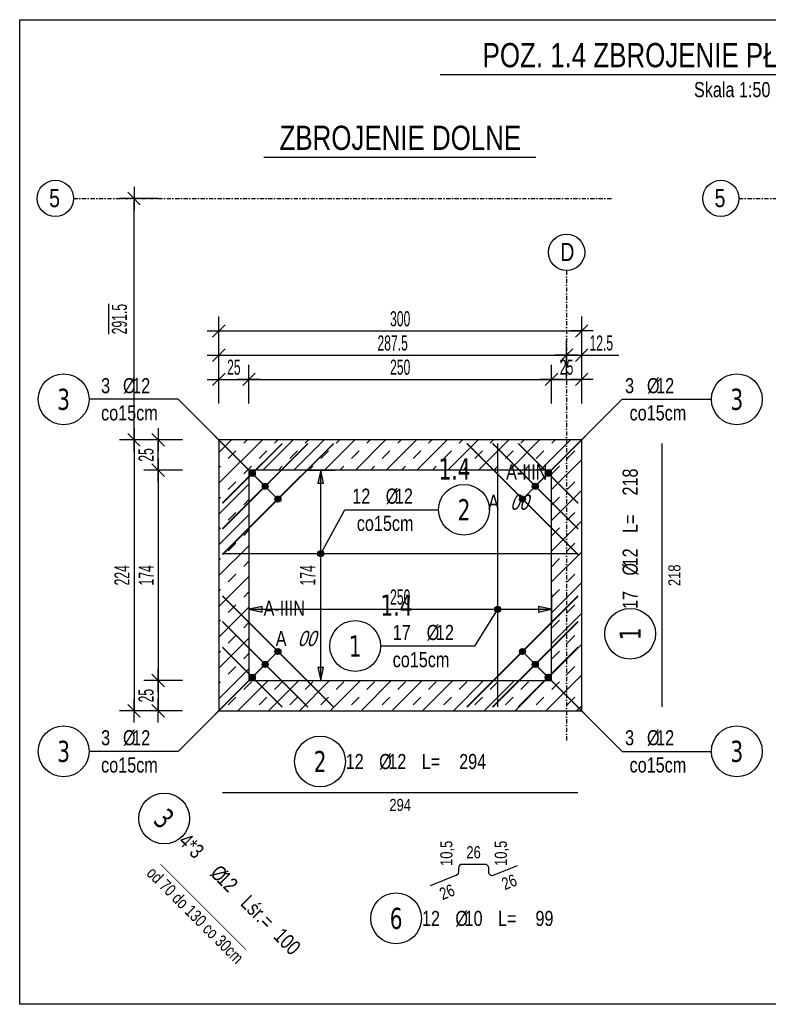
# Model space of a CAD drawing. Header units: millimetres. Extents: x -16329 to 169533, y -50079 to -15666.
# Tile 2 of 13: x -16329 to -15711, y -16480 to -15666. Entities that reach past the tile are written whole.
import ezdxf
from ezdxf.enums import TextEntityAlignment as Align

# ---------------------------------------------------------------- set-up
doc = ezdxf.new("R2010")
doc.units = ezdxf.units.MM
doc.header["$LTSCALE"] = 10
doc.linetypes.add('MO', pattern=[0.7, 0.35, -0.17, 0.01, -0.17])
doc.layers.add('BA_obw', color=230, linetype='Continuous', plot=False)
doc.layers.add('BZ_pom', color=6, linetype='Continuous', plot=False)
for name, color, linetype in [('BA_txs', 2, 'Continuous'), ('BA_wic', 1, 'Continuous'), ('BA_wym', 1, 'Continuous'), ('BD_osm', 1, 'MO'), ('BD_wig', 3, 'Continuous'), ('BZ_odn', 1, 'Continuous'), ('BZ_opi1', 7, 'Continuous'), ('BZ_opi2', 4, 'Continuous'), ('BZ_opi3', 30, 'Continuous'), ('BZ_opi4', 53, 'Continuous'), ('BZ_P_wid', 3, 'Continuous'), ('BZ_P_wyc', 134, 'Continuous'), ('BZ_sym', 7, 'Continuous'), ('BZ_szr', 1, 'Continuous'), ('BZ_txg', 3, 'Continuous'), ('BZ_txs', 2, 'Continuous'), ('BZ_wym', 1, 'Continuous')]:
    doc.layers.add(name, color=color, linetype=linetype)
doc.styles.add('BIKTBG', font='tahoma.ttf', dxfattribs={"width": 0.85})
doc.styles.add('BIKTC', font='bikromsw.shx', dxfattribs={"width": 0.85})
doc.styles.add('BIKTG', font='bikromsw.shx', dxfattribs={"width": 0.8})
doc.styles.add('BIKTS', font='bikromsw.shx', dxfattribs={"width": 0.8})
doc.styles.add('BIKWYM', font='bikromsw.shx', dxfattribs={"width": 0.6})
doc.dimstyles.new('BA_KR_50_cm', dxfattribs={"dimscale": 0.5, "dimtxt": 25, "dimasz": 1.666667, "dimexe": 24, "dimexo": 0, "dimgap": 0, "dimtad": 0, "dimdec": 1, "dimrnd": 0.5, "dimzin": 9, "dimdsep": 46, "dimtxsty": 'BIKWYM', "dimblk": 'WYM-KR', "dimcen": 0, "dimdle": 20, "dimclrd": 256, "dimclre": 256, "dimclrt": 7, "dimadec": 0, "dimazin": 0, "dimtfac": 0.033333, "dimtdec": 1, "dimtmove": 0, "dimatfit": 3, "dimldrblk": 'WYM-KR', "dimfxl": 1, "dimtvp": 0.8, "dimtolj": 1, "dimarcsym": 0})
doc.dimstyles.new('BZ_KP_50_cm', dxfattribs={"dimscale": 0.5, "dimtxt": 25, "dimasz": 1.666667, "dimexe": 24, "dimexo": 0, "dimgap": 0, "dimtad": 0, "dimdec": 1, "dimrnd": 0.5, "dimzin": 9, "dimdsep": 46, "dimtxsty": 'BIKWYM', "dimblk": 'WYM-KR', "dimblk1": 'WYM-KP', "dimblk2": 'WYM-KP', "dimsah": 1, "dimcen": 0, "dimdle": 20, "dimclrd": 256, "dimclre": 256, "dimclrt": 7, "dimadec": 0, "dimazin": 0, "dimtfac": 0.033333, "dimtdec": 1, "dimtmove": 0, "dimatfit": 3, "dimldrblk": 'WYM-KP', "dimfxl": 1, "dimtvp": 0.8, "dimtolj": 1, "dimarcsym": 0})
doc.dimstyles.new('BZ_ST_50_cm', dxfattribs={"dimscale": 0.5, "dimtxt": 25, "dimasz": 1.666667, "dimexe": 24, "dimexo": 0, "dimgap": 0, "dimtad": 0, "dimdec": 1, "dimrnd": 0.5, "dimdsep": 46, "dimtxsty": 'BIKWYM', "dimblk": 'WYM-ST', "dimcen": 0, "dimdle": 20, "dimclrd": 256, "dimclre": 256, "dimclrt": 7, "dimadec": 0, "dimazin": 0, "dimtfac": 0.033333, "dimtdec": 1, "dimtix": 1, "dimtmove": 2, "dimatfit": 3, "dimldrblk": 'WYM-ST', "dimfxl": 25, "dimfxlon": 1, "dimtvp": 0.8, "dimtolj": 1, "dimtzin": 0, "dimarcsym": 0})

# ---------------------------------------------------------------- blocks, each defined once
blk = doc.blocks.new('eoprz')
blk = doc.blocks.new('WYM-ST')
blk.add_hatch(color=256).paths.add_polyline_path([(-13, 2.88), (0, 0), (-13, -2.88)])
blk.add_lwpolyline([(0, 0), (-13, 2.88), (-13, -2.88), (0, 0)])
blk = doc.blocks.new('*D32')
at = {"layer": 'BZ_wym', "lineweight": -2}
for p, q in [((-16093.01, -16038.31), (-16068.51, -16038.31)), ((-16080.51, -16211.47), (-16080.51, -16039.14)), ((-16093.01, -16212.31), (-16068.51, -16212.31))]:
    blk.add_line(p, q, dxfattribs=at)
at = {"layer": 'Defpoints', "color": 0, "lineweight": -2}
for p in [(-16100.51, -16038.31), (-16080.51, -16038.31), (-16100.51, -16212.31)]:
    blk.add_point(p, dxfattribs=at)
at = {"layer": 'BZ_wym', "lineweight": -2, "xscale": 0.8333333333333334, "yscale": 0.8333333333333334, "zscale": 0.8333333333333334}
for p, rotation in [((-16080.51, -16038.31), 90), ((-16080.51, -16212.31), 270)]:
    blk.add_blockref('WYM-ST', p, dxfattribs=dict(at, rotation=rotation))
at = {"layer": 'BZ_wym', "color": 7, "lineweight": -2, "insert": (-16091.31, -16125.31), "char_height": 12.5, "attachment_point": 5, "rotation": 90, "style": 'BIKWYM'}
blk.add_mtext('\\A1;174', dxfattribs=at)
blk = doc.blocks.new('*D33')
at = {"layer": 'BZ_wym', "lineweight": -2}
for p, q in [((-16139.79, -16140.87), (-16139.79, -16165.37)), ((-15889.79, -16140.87), (-15889.79, -16165.37)), ((-16138.95, -16153.37), (-15890.62, -16153.37))]:
    blk.add_line(p, q, dxfattribs=at)
at = {"layer": 'Defpoints', "color": 0, "lineweight": -2}
for p in [(-16139.79, -16133.37), (-15889.79, -16133.37), (-15889.79, -16153.37)]:
    blk.add_point(p, dxfattribs=at)
at = {"layer": 'BZ_wym', "lineweight": -2, "xscale": 0.8333333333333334, "yscale": 0.8333333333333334, "zscale": 0.8333333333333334, "rotation": 180}
blk.add_blockref('WYM-ST', (-16139.79, -16153.37), dxfattribs=at)
at = {"layer": 'BZ_wym', "lineweight": -2, "xscale": 0.8333333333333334, "yscale": 0.8333333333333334, "zscale": 0.8333333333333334}
blk.add_blockref('WYM-ST', (-15889.79, -16153.37), dxfattribs=at)
at = {"layer": 'BZ_wym', "color": 7, "lineweight": -2, "insert": (-16014.79, -16143.37), "char_height": 12.5, "attachment_point": 5, "style": 'BIKWYM'}
blk.add_mtext('\\A1;250', dxfattribs=at)
blk = doc.blocks.new('WYM-KP')
blk.add_hatch(color=256).paths.add_polyline_path([(3, 0, 1), (-3, 0, 1)])
blk.add_circle((0, 0), 3)
blk = doc.blocks.new('WYM-KR')
at = {"linetype": 'ByBlock'}
blk.add_line((11.52, 0), (-11.52, 0), dxfattribs=at)
at = {"color": 7, "linetype": 'ByBlock'}
blk.add_line((6.24, 6.24), (-6.24, -6.24), dxfattribs=at)
blk = doc.blocks.new('bik_BlkOpPret', base_point=(1524.45, 7050.26))
at = {"layer": 'BZ_opi1', "style": 'BIKTS', "width": 0.6}
for tag, p in [('SZTUK', (1533.83, 7057.76)), ('PRZEDR_FI', (1554.72, 7057.76)), ('PRZEKROJ', (1563.29, 7057.76)), ('PRZEDR_L', (1533.83, 7024.01)), ('DLUGOSC', (1568.65, 7024.01)), ('UWAGA', (1533.83, 6997.76))]:
    blk.add_attdef(tag, p, '', height=18.75, dxfattribs=at)
at = {"layer": 'BZ_opi2', "style": 'BIKTBG', "width": 0.6}
blk.add_attdef('NUMER', text='', height=26.25, dxfattribs=at).set_placement((1620.77, 7050.26), align=Align.MIDDLE_CENTER)
at = {"layer": 'BZ_pom', "width": 0.6}
for tag, p, height, style in [('POZYCJA', (1589.27, 7087.76), 26.25, 'BIKTBG'), ('GATUNEK', (1630.22, 7087.76), 18.75, 'BIKTS'), ('METODA_L', (1639.09, 7050.26), 18.75, 'BIKTS'), ('EURO_KOD', (1663.74, 7050.26), 18.75, 'BIKTS')]:
    blk.add_attdef(tag, p, '', height=height, dxfattribs=dict(at, style=style))
at = {"layer": 'BZ_wym', "width": 0.6}
for tag, p, height, style, flags in [('PRZEDR_NR', (1533.83, 6969.63), 26.25, 'BIKTBG', 1), ('PRZEDR_SZT', (1533.83, 6941.51), 18.75, 'BIKTS', 1), ('TYP_PRETA', (1533.83, 6913.38), 18.75, 'BIKTS', 3), ('EURO_KOD_SEGMENTY', (1567.58, 6885.26), 18.75, 'BIKTS', 3), ('HAK_1', (1533.83, 6857.13), 18.75, 'BIKTS', 3), ('HAK_2', (1533.83, 6829.01), 18.75, 'BIKTS', 3), ('ID', (1533.83, 6800.88), 18.75, 'BIKTS', 3), ('ID_C', (1533.83, 6772.76), 18.75, 'BIKTS', 3), ('b_atr_0', (1533.83, 6744.63), 18.75, 'BIKTS', 3)]:
    blk.add_attdef(tag, p, '', height=height, dxfattribs=dict(at, style=style, flags=flags))
blk = doc.blocks.new('bik_BlkOpPretW', base_point=(-8229.32, 29338.93))
at = {"layer": 'BZ_opi2', "style": 'BIKTBG', "width": 0.8}
blk.add_attdef('NUMER', text='', height=35, dxfattribs=at).set_placement((-8167.32, 29338.93), align=Align.MIDDLE_CENTER)
at = {"layer": 'BZ_opi4', "style": 'BIKTS', "width": 0.8}
for tag, p in [('SZTUK', (-8124.28, 29326.43)), ('PRZEDR_FI', (-8050, 29326.43)), ('PRZEKROJ', (-8034.76, 29326.43)), ('PRZEDR_L', (-7979.52, 29326.43)), ('DLUGOSC', (-7917.62, 29326.43))]:
    blk.add_attdef(tag, p, '', height=25, dxfattribs=at)
at = {"layer": 'BZ_pom', "width": 0.8}
for tag, p, height, style, flags in [('POZYCJA', (-8124.28, 29288.93), 35, 'BIKTBG', 3), ('GATUNEK', (-8124.28, 29251.43), 25, 'BIKTS', 1), ('METODA_L', (-8124.28, 29176.43), 25, 'BIKTS', 3)]:
    blk.add_attdef(tag, p, '', height=height, dxfattribs=dict(at, style=style, flags=flags))
at = {"layer": 'BZ_wym', "width": 0.8}
for tag, p, height, style, flags in [('UWAGA', (-8124.28, 29213.93), 25, 'BIKTS', 1), ('TYP_PRETA', (-8124.28, 29138.93), 25, 'BIKTS', 3), ('PRZEDR_NR', (-8124.28, 29101.43), 35, 'BIKTBG', 1), ('PRZEDR_SZT', (-8124.28, 29063.93), 25, 'BIKTS', 1), ('EURO_KOD', (-8124.28, 29026.43), 25, 'BIKTS', 3), ('EURO_KOD_SEGMENTY', (-8070, 29026.43), 25, 'BIKTS', 3), ('HAK_1', (-8124.28, 28988.93), 25, 'BIKTS', 3), ('HAK_2', (-8124.28, 28951.43), 25, 'BIKTS', 3), ('ID', (-8124.28, 28913.93), 25, 'BIKTS', 3), ('ID_C', (-8124.28, 28876.43), 25, 'BIKTS', 3), ('b_atr_0', (-8124.28, 28838.93), 25, 'BIKTS', 3)]:
    blk.add_attdef(tag, p, '', height=height, dxfattribs=dict(at, style=style, flags=flags))
blk = doc.blocks.new('*D38')
at = {"layer": 'BA_wym', "lineweight": -2}
for p, q in [((-16164.79, -15983.31), (-16164.79, -15951.31)), ((-16139.79, -15983.31), (-16139.79, -15951.31)), ((-16163.95, -15963.31), (-16140.62, -15963.31))]:
    blk.add_line(p, q, dxfattribs=at)
at = {"layer": 'Defpoints', "color": 0, "lineweight": -2}
for p in [(-16139.79, -15963.31), (-16164.79, -16013.31), (-16139.79, -16038.31)]:
    blk.add_point(p, dxfattribs=at)
at = {"layer": 'BA_wym', "lineweight": -2, "xscale": 0.8333333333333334, "yscale": 0.8333333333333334, "zscale": 0.8333333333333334, "rotation": 180}
blk.add_blockref('WYM-KR', (-16164.79, -15963.31), dxfattribs=at)
at = {"layer": 'BA_wym', "lineweight": -2, "xscale": 0.8333333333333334, "yscale": 0.8333333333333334, "zscale": 0.8333333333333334}
blk.add_blockref('WYM-KR', (-16139.79, -15963.31), dxfattribs=at)
at = {"layer": 'BA_wym', "color": 7, "lineweight": -2, "insert": (-16152.29, -15953.31), "char_height": 12.5, "attachment_point": 5, "style": 'BIKWYM'}
blk.add_mtext('\\A1;25', dxfattribs=at)
blk = doc.blocks.new('*D39')
at = {"layer": 'BA_wym', "lineweight": -2}
for p, q in [((-16139.79, -15983.31), (-16139.79, -15951.31)), ((-15889.79, -15983.31), (-15889.79, -15951.31)), ((-16138.95, -15963.31), (-15890.62, -15963.31))]:
    blk.add_line(p, q, dxfattribs=at)
at = {"layer": 'Defpoints', "color": 0, "lineweight": -2}
for p in [(-15889.79, -15963.31), (-16139.79, -16038.31), (-15889.79, -16041.62)]:
    blk.add_point(p, dxfattribs=at)
at = {"layer": 'BA_wym', "lineweight": -2, "xscale": 0.8333333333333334, "yscale": 0.8333333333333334, "zscale": 0.8333333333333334, "rotation": 180}
blk.add_blockref('WYM-KR', (-16139.79, -15963.31), dxfattribs=at)
at = {"layer": 'BA_wym', "lineweight": -2, "xscale": 0.8333333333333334, "yscale": 0.8333333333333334, "zscale": 0.8333333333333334}
blk.add_blockref('WYM-KR', (-15889.79, -15963.31), dxfattribs=at)
at = {"layer": 'BA_wym', "color": 7, "lineweight": -2, "insert": (-16014.79, -15953.31), "char_height": 12.5, "attachment_point": 5, "style": 'BIKWYM'}
blk.add_mtext('\\A1;250', dxfattribs=at)
blk = doc.blocks.new('*D40')
at = {"layer": 'BA_wym', "lineweight": -2}
for p, q in [((-15889.79, -15983.31), (-15889.79, -15951.31)), ((-15864.79, -15983.31), (-15864.79, -15951.31)), ((-15888.95, -15963.31), (-15865.62, -15963.31))]:
    blk.add_line(p, q, dxfattribs=at)
at = {"layer": 'Defpoints', "color": 0, "lineweight": -2}
for p in [(-15864.79, -15963.31), (-15864.79, -16013.31), (-15889.79, -16041.62)]:
    blk.add_point(p, dxfattribs=at)
at = {"layer": 'BA_wym', "lineweight": -2, "xscale": 0.8333333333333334, "yscale": 0.8333333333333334, "zscale": 0.8333333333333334, "rotation": 180}
blk.add_blockref('WYM-KR', (-15889.79, -15963.31), dxfattribs=at)
at = {"layer": 'BA_wym', "lineweight": -2, "xscale": 0.8333333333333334, "yscale": 0.8333333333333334, "zscale": 0.8333333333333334}
blk.add_blockref('WYM-KR', (-15864.79, -15963.31), dxfattribs=at)
at = {"layer": 'BA_wym', "color": 7, "lineweight": -2, "insert": (-15877.29, -15953.31), "char_height": 12.5, "attachment_point": 5, "style": 'BIKWYM'}
blk.add_mtext('\\A1;25', dxfattribs=at)
blk = doc.blocks.new('*D41')
at = {"layer": 'BA_wym', "lineweight": -2}
for p, q in [((-16164.79, -15963.31), (-16164.79, -15931.31)), ((-15877.29, -15963.31), (-15877.29, -15931.31)), ((-16163.95, -15943.31), (-15878.12, -15943.31))]:
    blk.add_line(p, q, dxfattribs=at)
at = {"layer": 'Defpoints', "color": 0, "lineweight": -2}
for p in [(-15877.29, -15943.31), (-15877.29, -16013.31), (-16164.79, -16031.28)]:
    blk.add_point(p, dxfattribs=at)
at = {"layer": 'BA_wym', "lineweight": -2, "xscale": 0.8333333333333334, "yscale": 0.8333333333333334, "zscale": 0.8333333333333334, "rotation": 180}
blk.add_blockref('WYM-KR', (-16164.79, -15943.31), dxfattribs=at)
at = {"layer": 'BA_wym', "lineweight": -2, "xscale": 0.8333333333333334, "yscale": 0.8333333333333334, "zscale": 0.8333333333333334}
blk.add_blockref('WYM-KR', (-15877.29, -15943.31), dxfattribs=at)
at = {"layer": 'BA_wym', "color": 7, "lineweight": -2, "insert": (-16021.04, -15933.31), "char_height": 12.5, "attachment_point": 5, "style": 'BIKWYM'}
blk.add_mtext('\\A1;287.5', dxfattribs=at)
blk = doc.blocks.new('*D42')
at = {"layer": 'BA_wym', "lineweight": -2}
for p, q in [((-15877.29, -15963.31), (-15877.29, -15931.31)), ((-15864.79, -15963.31), (-15864.79, -15931.31)), ((-15878.12, -15943.31), (-15878.95, -15943.31)), ((-15877.29, -15943.31), (-15864.79, -15943.31)), ((-15863.95, -15943.31), (-15834.07, -15943.31))]:
    blk.add_line(p, q, dxfattribs=at)
at = {"layer": 'Defpoints', "color": 0, "lineweight": -2}
for p in [(-15864.79, -15943.31), (-15877.29, -16013.31), (-15864.79, -16031.28)]:
    blk.add_point(p, dxfattribs=at)
at = {"layer": 'BA_wym', "lineweight": -2, "xscale": 0.8333333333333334, "yscale": 0.8333333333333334, "zscale": 0.8333333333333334}
blk.add_blockref('WYM-KR', (-15877.29, -15943.31), dxfattribs=at)
at = {"layer": 'BA_wym', "lineweight": -2, "xscale": 0.8333333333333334, "yscale": 0.8333333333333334, "zscale": 0.8333333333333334, "rotation": 180}
blk.add_blockref('WYM-KR', (-15864.79, -15943.31), dxfattribs=at)
at = {"layer": 'BA_wym', "color": 7, "lineweight": -2, "insert": (-15848.6, -15933.31), "char_height": 12.5, "attachment_point": 5, "style": 'BIKWYM'}
blk.add_mtext('\\A1;12.5', dxfattribs=at)
blk = doc.blocks.new('*D43')
at = {"layer": 'BA_wym', "lineweight": -2}
for p, q in [((-16164.79, -15943.31), (-16164.79, -15911.31)), ((-15864.79, -15943.31), (-15864.79, -15911.31)), ((-16163.95, -15923.31), (-15865.62, -15923.31))]:
    blk.add_line(p, q, dxfattribs=at)
at = {"layer": 'Defpoints', "color": 0, "lineweight": -2}
for p in [(-15864.79, -15923.31), (-16164.79, -16013.31), (-15864.79, -16013.31)]:
    blk.add_point(p, dxfattribs=at)
at = {"layer": 'BA_wym', "lineweight": -2, "xscale": 0.8333333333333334, "yscale": 0.8333333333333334, "zscale": 0.8333333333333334, "rotation": 180}
blk.add_blockref('WYM-KR', (-16164.79, -15923.31), dxfattribs=at)
at = {"layer": 'BA_wym', "lineweight": -2, "xscale": 0.8333333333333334, "yscale": 0.8333333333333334, "zscale": 0.8333333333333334}
blk.add_blockref('WYM-KR', (-15864.79, -15923.31), dxfattribs=at)
at = {"layer": 'BA_wym', "color": 7, "lineweight": -2, "insert": (-16014.79, -15913.31), "char_height": 12.5, "attachment_point": 5, "style": 'BIKWYM'}
blk.add_mtext('\\A1;300', dxfattribs=at)
blk = doc.blocks.new('*D44')
at = {"layer": 'BA_wym', "lineweight": -2}
for p, q in [((-16194.79, -16013.31), (-16226.79, -16013.31)), ((-16214.79, -16037.47), (-16214.79, -16014.14)), ((-16194.79, -16038.31), (-16226.79, -16038.31))]:
    blk.add_line(p, q, dxfattribs=at)
at = {"layer": 'Defpoints', "color": 0, "lineweight": -2}
for p in [(-16214.79, -16013.31), (-16194.79, -16013.31), (-16194.79, -16038.31)]:
    blk.add_point(p, dxfattribs=at)
at = {"layer": 'BA_wym', "lineweight": -2, "xscale": 0.8333333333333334, "yscale": 0.8333333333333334, "zscale": 0.8333333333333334}
for p, rotation in [((-16214.79, -16013.31), 90), ((-16214.79, -16038.31), 270)]:
    blk.add_blockref('WYM-KR', p, dxfattribs=dict(at, rotation=rotation))
at = {"layer": 'BA_wym', "color": 7, "lineweight": -2, "insert": (-16224.79, -16025.81), "char_height": 12.5, "attachment_point": 5, "rotation": 90, "style": 'BIKWYM'}
blk.add_mtext('\\A1;25', dxfattribs=at)
blk = doc.blocks.new('*D45')
at = {"layer": 'BA_wym', "lineweight": -2}
for p, q in [((-16194.79, -16038.31), (-16226.79, -16038.31)), ((-16214.79, -16039.14), (-16214.79, -16211.47)), ((-16194.79, -16212.31), (-16226.79, -16212.31))]:
    blk.add_line(p, q, dxfattribs=at)
at = {"layer": 'Defpoints', "color": 0, "lineweight": -2}
for p in [(-16194.79, -16038.31), (-16214.79, -16212.31), (-16194.79, -16212.31)]:
    blk.add_point(p, dxfattribs=at)
at = {"layer": 'BA_wym', "lineweight": -2, "xscale": 0.8333333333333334, "yscale": 0.8333333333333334, "zscale": 0.8333333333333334}
for p, rotation in [((-16214.79, -16038.31), 90), ((-16214.79, -16212.31), 270)]:
    blk.add_blockref('WYM-KR', p, dxfattribs=dict(at, rotation=rotation))
at = {"layer": 'BA_wym', "color": 7, "lineweight": -2, "insert": (-16224.79, -16125.31), "char_height": 12.5, "attachment_point": 5, "rotation": 90, "style": 'BIKWYM'}
blk.add_mtext('\\A1;174', dxfattribs=at)
blk = doc.blocks.new('*D46')
at = {"layer": 'BA_wym', "lineweight": -2}
for p, q in [((-16194.79, -16212.31), (-16226.79, -16212.31)), ((-16214.79, -16213.14), (-16214.79, -16236.47)), ((-16194.79, -16237.31), (-16226.79, -16237.31))]:
    blk.add_line(p, q, dxfattribs=at)
at = {"layer": 'Defpoints', "color": 0, "lineweight": -2}
for p in [(-16194.79, -16212.31), (-16214.79, -16237.31), (-16194.79, -16237.31)]:
    blk.add_point(p, dxfattribs=at)
at = {"layer": 'BA_wym', "lineweight": -2, "xscale": 0.8333333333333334, "yscale": 0.8333333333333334, "zscale": 0.8333333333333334}
for p, rotation in [((-16214.79, -16212.31), 90), ((-16214.79, -16237.31), 270)]:
    blk.add_blockref('WYM-KR', p, dxfattribs=dict(at, rotation=rotation))
at = {"layer": 'BA_wym', "color": 7, "lineweight": -2, "insert": (-16224.79, -16224.81), "char_height": 12.5, "attachment_point": 5, "rotation": 90, "style": 'BIKWYM'}
blk.add_mtext('\\A1;25', dxfattribs=at)
blk = doc.blocks.new('*D47')
at = {"layer": 'BA_wym', "lineweight": -2}
for p, q in [((-16214.79, -16013.31), (-16246.79, -16013.31)), ((-16234.79, -16014.14), (-16234.79, -16236.47)), ((-16214.79, -16237.31), (-16246.79, -16237.31))]:
    blk.add_line(p, q, dxfattribs=at)
at = {"layer": 'Defpoints', "color": 0, "lineweight": -2}
for p in [(-16214.79, -16013.31), (-16234.79, -16237.31), (-16214.79, -16237.31)]:
    blk.add_point(p, dxfattribs=at)
at = {"layer": 'BA_wym', "lineweight": -2, "xscale": 0.8333333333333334, "yscale": 0.8333333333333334, "zscale": 0.8333333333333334}
for p, rotation in [((-16234.79, -16013.31), 90), ((-16234.79, -16237.31), 270)]:
    blk.add_blockref('WYM-KR', p, dxfattribs=dict(at, rotation=rotation))
at = {"layer": 'BA_wym', "color": 7, "lineweight": -2, "insert": (-16244.79, -16125.31), "char_height": 12.5, "attachment_point": 5, "rotation": 90, "style": 'BIKWYM'}
blk.add_mtext('\\A1;224', dxfattribs=at)
blk = doc.blocks.new('*D48')
at = {"layer": 'BA_wym', "lineweight": -2}
for p, q in [((-16214.79, -15813.74), (-16246.79, -15813.74)), ((-16234.79, -16012.47), (-16234.79, -15814.57)), ((-16214.79, -16013.31), (-16246.79, -16013.31))]:
    blk.add_line(p, q, dxfattribs=at)
at = {"layer": 'Defpoints', "color": 0, "lineweight": -2}
for p in [(-16234.79, -15813.74), (-16214.79, -15813.74), (-16214.79, -16013.31)]:
    blk.add_point(p, dxfattribs=at)
at = {"layer": 'BA_wym', "lineweight": -2, "xscale": 0.8333333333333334, "yscale": 0.8333333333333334, "zscale": 0.8333333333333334}
for p, rotation in [((-16234.79, -15813.74), 90), ((-16234.79, -16013.31), 270)]:
    blk.add_blockref('WYM-KR', p, dxfattribs=dict(at, rotation=rotation))
at = {"layer": 'BA_wym', "color": 7, "lineweight": -2, "insert": (-16246.79, -15913.52), "char_height": 12.5, "attachment_point": 5, "rotation": 90, "style": 'BIKWYM'}
blk.add_mtext('\\A1;\\O291.5', dxfattribs=at)
blk = doc.blocks.new('bik_BlkOpPretU', base_point=(18572.85, 5991.36))
at = {"layer": 'BZ_opi2', "style": 'BIKTBG', "width": 0.8}
blk.add_attdef('NUMER', text='', height=26.25, dxfattribs=at).set_placement((18420.64, 5991.36), align=Align.MIDDLE_CENTER)
at = {"layer": 'BZ_opi4', "style": 'BIKTS', "width": 0.8}
for tag, p in [('SZTUK', (18467.14, 5998.86)), ('PRZEDR_FI', (18535, 5998.86)), ('PRZEKROJ', (18546.43, 5998.86)), ('UWAGA', (18467.14, 5965.11))]:
    blk.add_attdef(tag, p, '', height=18.75, dxfattribs=at)
at = {"layer": 'BZ_pom', "width": 0.8}
for tag, p, height, style in [('POZYCJA', (18452.14, 6028.86), 26.25, 'BIKTBG'), ('GATUNEK', (18346.58, 6028.86), 18.75, 'BIKTS'), ('METODA_L', (18348.57, 5991.36), 18.75, 'BIKTS')]:
    blk.add_attdef(tag, p, '', height=height, dxfattribs=dict(at, style=style))
at = {"layer": 'BZ_wym', "width": 0.8}
for tag, p, height, style, flags in [('PRZEDR_L', (18467.14, 5936.98), 18.75, 'BIKTS', 1), ('DLUGOSC', (18467.14, 5908.86), 18.75, 'BIKTS', 1), ('TYP_PRETA', (18467.14, 5880.73), 18.75, 'BIKTS', 3), ('PRZEDR_NR', (18467.14, 5852.61), 26.25, 'BIKTBG', 1), ('PRZEDR_SZT', (18467.14, 5824.48), 18.75, 'BIKTS', 1), ('EURO_KOD', (18467.14, 5796.36), 18.75, 'BIKTS', 3), ('EURO_KOD_SEGMENTY', (18507.85, 5796.36), 18.75, 'BIKTS', 3), ('HAK_1', (18467.14, 5768.23), 18.75, 'BIKTS', 3), ('HAK_2', (18467.14, 5740.11), 18.75, 'BIKTS', 3), ('ID', (18467.14, 5711.98), 18.75, 'BIKTS', 3), ('ID_C', (18467.14, 5683.86), 18.75, 'BIKTS', 3), ('b_atr_0', (18467.14, 5655.73), 18.75, 'BIKTS', 3)]:
    blk.add_attdef(tag, p, '', height=height, dxfattribs=dict(at, style=style, flags=flags))

msp = doc.modelspace()

# ---------------------------------------------------------------- hatches: boundary and pattern name
at = {"layer": 'BZ_szr'}
h = msp.add_hatch(dxfattribs=at)
h.set_pattern_fill('BIK_ZELBET', color=8, scale=90, angle=45, pattern_type=2)
h.set_pattern_definition([(45, (-3155.323, 982.05), (-12.727922, 12.727922), []), (45, (-3161.687, 988.414), (-12.727922, 12.727922), [9, -9])])
h.paths.add_polyline_path([(-16164.84, -16237.31), (-16164.84, -16013.31), (-15864.79, -16013.31), (-15864.79, -16237.31)])
h.paths.add_polyline_path([(-16139.79, -16212.31), (-16139.79, -16038.31), (-15889.79, -16038.31), (-15889.79, -16212.31)], flags=16)

# ---------------------------------------------------------------- linework, layer by layer
at = {"layer": 'BA_obw', "lineweight": -2}
msp.add_lwpolyline([(-16329.28, -15665.97), (-15200.7, -15665.97), (-15200.7, -16479.98), (-16329.28, -16479.98)], close=True, dxfattribs=at)
at = {"layer": 'BA_wic'}
for centre in [(-16299.79, -15813.74), (-15749.79, -15813.74), (-15877.29, -15858.31)]:
    msp.add_circle(centre, 15, dxfattribs=at)
at = {"layer": 'BD_osm'}
for points in [[(-16284.79, -15813.74), (-15839.79, -15813.74)], [(-15734.79, -15813.74), (-15289.79, -15813.74)], [(-15877.29, -15873.31), (-15877.29, -16262.31)]]:
    msp.add_lwpolyline(points, dxfattribs=at)
at = {"layer": 'BD_wig'}
for points in [[(-16164.79, -16237.31), (-15864.79, -16237.31), (-15864.79, -16013.31), (-16164.79, -16013.31)], [(-16139.79, -16212.31), (-15889.79, -16212.31), (-15889.79, -16038.31), (-16139.79, -16038.31)]]:
    msp.add_lwpolyline(points, close=True, dxfattribs=at)
at = {"layer": 'BZ_odn', "color": 252, "lineweight": -2}
for centre in [(-16292.99, -15979.78), (-15736.58, -15979.78), (-15824.76, -16173.62), (-16292.99, -16270.84), (-15736.58, -16270.84), (-16081.02, -16279.28), (-16209.88, -16326.34), (-16018.19, -16408.95)]:
    msp.add_circle(centre, 21, dxfattribs=at)
at = {"layer": 'BZ_odn', "lineweight": -2}
for centre in [(-15962.03, -16071.11), (-16051.99, -16183.79)]:
    msp.add_circle(centre, 21, dxfattribs=at)
at = {"layer": 'BZ_P_wid', "lineweight": -2, "const_width": 1.2}
for points in [[(-16161.79, -16065.8), (-16112.29, -16016.31)], [(-16161.79, -16087.02), (-16091.07, -16016.31)], [(-16161.79, -16108.23), (-16069.86, -16016.31)], [(-15867.79, -16108.23), (-15959.71, -16016.31)], [(-15867.79, -16087.02), (-15938.5, -16016.31)], [(-15934.32, -16234.31), (-15934.32, -16016.31)], [(-15867.79, -16065.8), (-15917.28, -16016.31)], [(-16161.79, -16107.43), (-15867.79, -16107.43)], [(-16161.79, -16142.38), (-16069.86, -16234.31)], [(-15867.79, -16142.38), (-15959.71, -16234.31)], [(-16161.79, -16163.59), (-16091.07, -16234.31)], [(-15867.79, -16163.59), (-15938.5, -16234.31)], [(-16161.79, -16184.81), (-16112.29, -16234.31)], [(-15867.79, -16184.81), (-15917.28, -16234.31)]]:
    msp.add_lwpolyline(points, dxfattribs=at)
at = {"layer": 'BZ_P_wyc', "linetype": 'Continuous', "lineweight": -2, "const_width": 1.2}
for points in [[(-15798.39, -16234.31), (-15798.39, -16016.31)], [(-16161.79, -16304.94), (-15867.79, -16304.94)]]:
    msp.add_lwpolyline(points, dxfattribs=at)
at = {"layer": 'BZ_P_wyc', "linetype": 'Continuous', "const_width": 0.6}
msp.add_lwpolyline([(-16142.05, -16434.88), (-16212.76, -16364.17)], dxfattribs=at)
at = {"layer": 'BZ_P_wyc', "linetype": 'Continuous', "lineweight": -2}
msp.add_lwpolyline([(-15918.25, -16365.42), (-15938.65, -16373.66, -0.414214), (-15941.65, -16370.66), (-15941.65, -16367.26, 0.414214), (-15944.65, -16364.26), (-15963.65, -16364.26, 0.414214), (-15966.65, -16367.26), (-15966.65, -16370.66, -0.414214), (-15969.65, -16373.66), (-15990.05, -16381.9)], format="xyb", dxfattribs=at)
at = {"layer": 'BZ_txg'}
for points in [[(-15981.88, -15711.27), (-15498.22, -15711.27)], [(-16127.5, -15779.6), (-15902.61, -15779.6)]]:
    msp.add_lwpolyline(points, dxfattribs=at)

# ---------------------------------------------------------------- block references
at = {"lineweight": -2}
ref = msp.add_blockref('bik_BlkOpPretU', (-16194.37, -15979.78), dxfattribs=at)
ref.add_attrib('NUMER', '3', dxfattribs={"layer": 'BZ_opi2', "lineweight": -2, "height": 17.5, "style": 'BIKTBG', "width": 0.8}).set_placement((-16292.99, -15979.78), align=Align.MIDDLE_CENTER)
ref.add_attrib('SZTUK', '3', (-16261.99, -15974.78), dxfattribs={"layer": 'BZ_opi4', "lineweight": -2, "height": 12.5, "style": 'BIKTS', "width": 0.8})
ref.add_attrib('PRZEKROJ', '12', (-16236.28, -15974.78), dxfattribs={"layer": 'BZ_opi4', "lineweight": -2, "height": 12.5, "style": 'BIKTS', "width": 0.8})
ref.add_attrib('UWAGA', 'co15cm', (-16261.99, -15997.28), dxfattribs={"layer": 'BZ_opi4', "lineweight": -2, "height": 12.5, "style": 'BIKTS', "width": 0.8})
ref.add_attrib('PRZEDR_FI', '%%c', (-16243.9, -15974.78), dxfattribs={"layer": 'BZ_opi4', "lineweight": -2, "height": 12.5, "style": 'BIKTS', "width": 0.8})
ref = msp.add_blockref('bik_BlkOpPretU', (-15835.2, -15979.78), dxfattribs=at)
ref.add_attrib('NUMER', '3', dxfattribs={"layer": 'BZ_opi2', "lineweight": -2, "height": 17.5, "style": 'BIKTBG', "width": 0.8}).set_placement((-15736.58, -15979.78), align=Align.MIDDLE_CENTER)
ref.add_attrib('SZTUK', '3', (-15828.95, -15974.78), dxfattribs={"layer": 'BZ_opi4', "lineweight": -2, "height": 12.5, "style": 'BIKTS', "width": 0.8})
ref.add_attrib('PRZEKROJ', '12', (-15803.23, -15974.78), dxfattribs={"layer": 'BZ_opi4', "lineweight": -2, "height": 12.5, "style": 'BIKTS', "width": 0.8})
ref.add_attrib('UWAGA', 'co15cm', (-15825.2, -15997.28), dxfattribs={"layer": 'BZ_opi4', "lineweight": -2, "height": 12.5, "style": 'BIKTS', "width": 0.8})
ref.add_attrib('PRZEDR_FI', '%%c', (-15810.85, -15974.78), dxfattribs={"layer": 'BZ_opi4', "lineweight": -2, "height": 12.5, "style": 'BIKTS', "width": 0.8})
ref = msp.add_blockref('bik_BlkOpPret', (-16060.65, -16071.11), dxfattribs=at)
ref.add_attrib('NUMER', '2', dxfattribs={"layer": 'BZ_opi2', "lineweight": -2, "height": 17.5, "style": 'BIKTBG', "width": 0.8}).set_placement((-15962.03, -16071.11), align=Align.MIDDLE_CENTER)
ref.add_attrib('POZYCJA', '1.4', (-15983.03, -16046.11), dxfattribs={"layer": 'BZ_pom', "lineweight": -2, "height": 17.5, "style": 'BIKTBG', "width": 0.8})
ref.add_attrib('SZTUK', '12', (-16054.4, -16066.11), dxfattribs={"layer": 'BZ_opi1', "lineweight": -2, "height": 12.5, "style": 'BIKTS', "width": 0.8})
ref.add_attrib('GATUNEK', 'A-IIIN', (-15927.28, -16046.11), dxfattribs={"layer": 'BZ_pom', "lineweight": -2, "height": 12.5, "style": 'BIKTS', "width": 0.8})
ref.add_attrib('PRZEKROJ', '12', (-16019.16, -16066.11), dxfattribs={"layer": 'BZ_opi1', "lineweight": -2, "height": 12.5, "style": 'BIKTS', "width": 0.8})
ref.add_attrib('UWAGA', 'co15cm', (-16050.65, -16088.61), dxfattribs={"layer": 'BZ_opi1', "lineweight": -2, "height": 12.5, "style": 'BIKTS', "width": 0.8})
ref.add_attrib('METODA_L', 'A', (-15942.08, -16071.11), dxfattribs={"layer": 'BZ_pom', "lineweight": -2, "height": 12.5, "style": 'BIKTS', "width": 0.8})
ref.add_attrib('PRZEDR_FI', '%%c', (-16026.78, -16066.11), dxfattribs={"layer": 'BZ_opi1', "lineweight": -2, "height": 12.5, "style": 'BIKTS', "width": 0.8})
ref.add_attrib('EURO_KOD', '00', (-15923.98, -16071.11), dxfattribs={"layer": 'BZ_pom', "lineweight": -2, "height": 12.5, "style": 'BIKTS', "oblique": 18, "width": 0.8})
ref = msp.add_blockref('bik_BlkOpPretW', (-15824.76, -16204.62), dxfattribs=dict(at, rotation=90))
ref.add_attrib('NUMER', '1', dxfattribs={"layer": 'BZ_opi2', "lineweight": -2, "height": 17.5, "rotation": 90, "style": 'BIKTBG', "width": 0.8}).set_placement((-15824.76, -16173.62), align=Align.MIDDLE_CENTER)
ref.add_attrib('SZTUK', '17', (-15818.51, -16153.17), dxfattribs={"layer": 'BZ_opi4', "lineweight": -2, "height": 12.5, "rotation": 90, "style": 'BIKTS', "width": 0.8})
ref.add_attrib('PRZEKROJ', '12', (-15818.51, -16117.93), dxfattribs={"layer": 'BZ_opi4', "lineweight": -2, "height": 12.5, "rotation": 90, "style": 'BIKTS', "width": 0.8})
ref.add_attrib('DLUGOSC', '218', (-15818.51, -16059.36), dxfattribs={"layer": 'BZ_opi4', "lineweight": -2, "height": 12.5, "rotation": 90, "style": 'BIKTS', "width": 0.8})
ref.add_attrib('PRZEDR_FI', '%%c', (-15818.51, -16125.55), dxfattribs={"layer": 'BZ_opi4', "lineweight": -2, "height": 12.5, "rotation": 90, "style": 'BIKTS', "width": 0.8})
ref.add_attrib('PRZEDR_L', 'L=', (-15818.51, -16090.31), dxfattribs={"layer": 'BZ_opi4', "lineweight": -2, "height": 12.5, "rotation": 90, "style": 'BIKTS', "width": 0.8})
ref = msp.add_blockref('bik_BlkOpPret', (-15953.37, -16183.79), dxfattribs=at)
ref.add_attrib('NUMER', '1', dxfattribs={"layer": 'BZ_opi2', "lineweight": -2, "height": 17.5, "style": 'BIKTBG', "width": 0.8}).set_placement((-16051.99, -16183.79), align=Align.MIDDLE_CENTER)
ref.add_attrib('POZYCJA', '1.4', (-16030.99, -16158.79), dxfattribs={"layer": 'BZ_pom', "lineweight": -2, "height": 17.5, "style": 'BIKTBG', "width": 0.8})
ref.add_attrib('SZTUK', '17', (-16020.99, -16178.79), dxfattribs={"layer": 'BZ_opi1', "lineweight": -2, "height": 12.5, "style": 'BIKTS', "width": 0.8})
ref.add_attrib('GATUNEK', 'A-IIIN', (-16127.7, -16158.79), dxfattribs={"layer": 'BZ_pom', "lineweight": -2, "height": 12.5, "style": 'BIKTS', "width": 0.8})
ref.add_attrib('PRZEKROJ', '12', (-15985.28, -16178.79), dxfattribs={"layer": 'BZ_opi1', "lineweight": -2, "height": 12.5, "style": 'BIKTS', "width": 0.8})
ref.add_attrib('UWAGA', 'co15cm', (-16020.99, -16201.29), dxfattribs={"layer": 'BZ_opi1', "lineweight": -2, "height": 12.5, "style": 'BIKTS', "width": 0.8})
ref.add_attrib('METODA_L', 'A', (-16117.66, -16183.79), dxfattribs={"layer": 'BZ_pom', "lineweight": -2, "height": 12.5, "style": 'BIKTS', "width": 0.8})
ref.add_attrib('PRZEDR_FI', '%%c', (-15992.9, -16178.79), dxfattribs={"layer": 'BZ_opi1', "lineweight": -2, "height": 12.5, "style": 'BIKTS', "width": 0.8})
ref.add_attrib('EURO_KOD', '00', (-16099.56, -16183.79), dxfattribs={"layer": 'BZ_pom', "lineweight": -2, "height": 12.5, "style": 'BIKTS', "oblique": 18, "width": 0.8})
ref = msp.add_blockref('bik_BlkOpPretU', (-16194.37, -16270.84), dxfattribs=at)
ref.add_attrib('NUMER', '3', dxfattribs={"layer": 'BZ_opi2', "lineweight": -2, "height": 17.5, "style": 'BIKTBG', "width": 0.8}).set_placement((-16292.99, -16270.84), align=Align.MIDDLE_CENTER)
ref.add_attrib('SZTUK', '3', (-16261.99, -16265.84), dxfattribs={"layer": 'BZ_opi4', "lineweight": -2, "height": 12.5, "style": 'BIKTS', "width": 0.8})
ref.add_attrib('PRZEKROJ', '12', (-16236.28, -16265.84), dxfattribs={"layer": 'BZ_opi4', "lineweight": -2, "height": 12.5, "style": 'BIKTS', "width": 0.8})
ref.add_attrib('UWAGA', 'co15cm', (-16261.99, -16288.34), dxfattribs={"layer": 'BZ_opi4', "lineweight": -2, "height": 12.5, "style": 'BIKTS', "width": 0.8})
ref.add_attrib('PRZEDR_FI', '%%c', (-16243.9, -16265.84), dxfattribs={"layer": 'BZ_opi4', "lineweight": -2, "height": 12.5, "style": 'BIKTS', "width": 0.8})
ref = msp.add_blockref('bik_BlkOpPretU', (-15835.2, -16270.84), dxfattribs=at)
ref.add_attrib('NUMER', '3', dxfattribs={"layer": 'BZ_opi2', "lineweight": -2, "height": 17.5, "style": 'BIKTBG', "width": 0.8}).set_placement((-15736.58, -16270.84), align=Align.MIDDLE_CENTER)
ref.add_attrib('SZTUK', '3', (-15828.95, -16265.84), dxfattribs={"layer": 'BZ_opi4', "lineweight": -2, "height": 12.5, "style": 'BIKTS', "width": 0.8})
ref.add_attrib('PRZEKROJ', '12', (-15803.23, -16265.84), dxfattribs={"layer": 'BZ_opi4', "lineweight": -2, "height": 12.5, "style": 'BIKTS', "width": 0.8})
ref.add_attrib('UWAGA', 'co15cm', (-15825.2, -16288.34), dxfattribs={"layer": 'BZ_opi4', "lineweight": -2, "height": 12.5, "style": 'BIKTS', "width": 0.8})
ref.add_attrib('PRZEDR_FI', '%%c', (-15810.85, -16265.84), dxfattribs={"layer": 'BZ_opi4', "lineweight": -2, "height": 12.5, "style": 'BIKTS', "width": 0.8})
ref = msp.add_blockref('bik_BlkOpPretW', (-16112.02, -16279.28), dxfattribs=at)
ref.add_attrib('NUMER', '2', dxfattribs={"layer": 'BZ_opi2', "lineweight": -2, "height": 17.5, "style": 'BIKTBG', "width": 0.8}).set_placement((-16081.02, -16279.28), align=Align.MIDDLE_CENTER)
ref.add_attrib('SZTUK', '12', (-16059.86, -16285.53), dxfattribs={"layer": 'BZ_opi4', "lineweight": -2, "height": 12.5, "style": 'BIKTS', "width": 0.8})
ref.add_attrib('PRZEKROJ', '12', (-16024.62, -16285.53), dxfattribs={"layer": 'BZ_opi4', "lineweight": -2, "height": 12.5, "style": 'BIKTS', "width": 0.8})
ref.add_attrib('DLUGOSC', '294', (-15966.05, -16285.53), dxfattribs={"layer": 'BZ_opi4', "lineweight": -2, "height": 12.5, "style": 'BIKTS', "width": 0.8})
ref.add_attrib('PRZEDR_FI', '%%c', (-16032.24, -16285.53), dxfattribs={"layer": 'BZ_opi4', "lineweight": -2, "height": 12.5, "style": 'BIKTS', "width": 0.8})
ref.add_attrib('PRZEDR_L', 'L=', (-15997, -16285.53), dxfattribs={"layer": 'BZ_opi4', "lineweight": -2, "height": 12.5, "style": 'BIKTS', "width": 0.8})
ref = msp.add_blockref('bik_BlkOpPretW', (-16231.8, -16304.42), dxfattribs=dict(at, xscale=0.5, yscale=0.5, zscale=0.5, rotation=314.9999989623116))
ref.add_attrib('NUMER', '3', dxfattribs={"layer": 'BZ_opi2', "lineweight": -2, "height": 17.5, "rotation": 315, "style": 'BIKTBG', "width": 0.8}).set_placement((-16209.88, -16326.34), align=Align.MIDDLE_CENTER)
ref.add_attrib('SZTUK', '4*3', (-16198.81, -16346.24), dxfattribs={"layer": 'BZ_opi4', "lineweight": -2, "height": 12.5, "rotation": 315, "style": 'BIKTS', "width": 0.8})
ref.add_attrib('PRZEKROJ', '12', (-16167.16, -16377.89), dxfattribs={"layer": 'BZ_opi4', "lineweight": -2, "height": 12.5, "rotation": 315, "style": 'BIKTS', "width": 0.8})
ref.add_attrib('DLUGOSC', '  100', (-16125.75, -16419.31), dxfattribs={"layer": 'BZ_opi4', "lineweight": -2, "height": 12.5, "rotation": 315, "style": 'BIKTS', "width": 0.8})
ref.add_attrib('PRZEDR_FI', '%%c', (-16172.55, -16372.5), dxfattribs={"layer": 'BZ_opi4', "lineweight": -2, "height": 12.5, "rotation": 315, "style": 'BIKTS', "width": 0.8})
ref.add_attrib('PRZEDR_L', 'Lśr.=', (-16147.63, -16397.42), dxfattribs={"layer": 'BZ_opi4', "lineweight": -2, "height": 12.5, "rotation": 315, "style": 'BIKTS', "width": 0.8})
ref = msp.add_blockref('bik_BlkOpPretW', (-16049.19, -16408.95), dxfattribs=at)
ref.add_attrib('NUMER', '6', dxfattribs={"layer": 'BZ_opi2', "lineweight": -2, "height": 17.5, "style": 'BIKTBG', "width": 0.8}).set_placement((-16018.19, -16408.95), align=Align.MIDDLE_CENTER)
ref.add_attrib('SZTUK', '12', (-15996.81, -16415.2), dxfattribs={"layer": 'BZ_opi4', "lineweight": -2, "height": 12.5, "style": 'BIKTS', "width": 0.8})
ref.add_attrib('PRZEKROJ', '10', (-15961.57, -16415.2), dxfattribs={"layer": 'BZ_opi4', "lineweight": -2, "height": 12.5, "style": 'BIKTS', "width": 0.8})
ref.add_attrib('DLUGOSC', '99', (-15903, -16415.2), dxfattribs={"layer": 'BZ_opi4', "lineweight": -2, "height": 12.5, "style": 'BIKTS', "width": 0.8})
ref.add_attrib('PRZEDR_FI', '%%c', (-15969.19, -16415.2), dxfattribs={"layer": 'BZ_opi4', "lineweight": -2, "height": 12.5, "style": 'BIKTS', "width": 0.8})
ref.add_attrib('PRZEDR_L', 'L=', (-15933.96, -16415.2), dxfattribs={"layer": 'BZ_opi4', "lineweight": -2, "height": 12.5, "style": 'BIKTS', "width": 0.8})
at = {"layer": 'BZ_sym'}
ref = msp.add_blockref('eoprz', (-15740.39, -15711.27), dxfattribs=dict(at, xscale=0.5, yscale=0.5, zscale=0.5))
ref.add_attrib('Nazwa', 'POZ. 1.4 ZBROJENIE PŁYTY NADSZYBIA', dxfattribs={"layer": 'BZ_txg', "height": 20, "style": 'BIKTG', "width": 0.8}).set_placement((-15740.39, -15695.27), align=Align.MIDDLE_CENTER)
ref.add_attrib('Skala', 'Skala 1:50', dxfattribs={"layer": 'BZ_txs', "height": 12.5, "style": 'BIKTS', "width": 0.8}).set_placement((-15740.39, -15723.77), align=Align.MIDDLE_CENTER)
ref = msp.add_blockref('eoprz', (-16014.66, -15779.6), dxfattribs=dict(at, xscale=0.5, yscale=0.5, zscale=0.5))
ref.add_attrib('Nazwa', 'ZBROJENIE DOLNE', dxfattribs={"layer": 'BZ_txg', "height": 20, "style": 'BIKTG', "width": 0.8}).set_placement((-16014.66, -15763.6), align=Align.MIDDLE_CENTER)

# ---------------------------------------------------------------- texts
at = {"layer": 'BA_txs', "style": 'BIKTS', "width": 0.8}
for s, p in [('5', (-16304.93, -15820.96)), ('5', (-15754.93, -15820.96)), ('D', (-15882.43, -15865.53))]:
    msp.add_text(s, height=15, dxfattribs=at).set_placement(p)
at = {"layer": 'BZ_opi3', "lineweight": -2, "style": 'BIKTC', "width": 0.8}
for s, rotation, p in [('218', 90, (-15788.19, -16125.31)), ('10,5', 89.99985, (-15976.65, -16355.15)), ('10,5', 90, (-15931.65, -16355.15)), ('26', 359.99985, (-15954.15, -16354.26)), ('od 70 do 130 co 30cm', 314.99985, (-16184.19, -16406.31)), ('26', 21.99985, (-15924.7, -16378.81)), ('26', 21.99985, (-15976.1, -16387.05))]:
    msp.add_text(s, height=10, rotation=rotation, dxfattribs=at).set_placement(p, align=Align.MIDDLE_CENTER)
msp.add_text('294', height=10, dxfattribs=at).set_placement((-16014.79, -16315.14), align=Align.MIDDLE_CENTER)

# ---------------------------------------------------------------- dimensions: what is measured, and where the dimension line sits
at = {"layer": 'BA_wym', "lineweight": -2}
dim = msp.add_linear_dim(base=(-16234.79, -15813.74), p1=(-16214.79, -16013.31), p2=(-16214.79, -15813.74), angle=90, text='\\O291.5', dimstyle='BA_KR_50_cm', override={"dimatfit": 1}, dxfattribs=at)
dim.commit()
dim.dimension.update_dxf_attribs({"geometry": '*D48', "text_midpoint": (-16246.79, -15913.52)})
for base, p1, p2, override, picture, middle in [((-15864.79, -15923.31), (-16164.79, -16013.31), (-15864.79, -16013.31), {"dimatfit": 1, "dimfxl": 40, "dimfxlon": 1}, '*D43', (-16014.79, -15913.31)), ((-15877.29, -15943.31), (-16164.79, -16031.28), (-15877.29, -16013.31), {"dimatfit": 1, "dimfxl": 40, "dimfxlon": 1}, '*D41', (-16021.04, -15933.31)), ((-15864.79, -15943.31), (-15877.29, -16013.31), (-15864.79, -16031.28), {"dimtmove": 0, "dimatfit": 1, "dimfxl": 40, "dimfxlon": 1}, '*D42', (-15848.6, -15933.31)), ((-16139.79, -15963.31), (-16164.79, -16013.31), (-16139.79, -16038.31), {"dimatfit": 1, "dimfxl": 40, "dimfxlon": 1}, '*D38', (-16152.29, -15953.31)), ((-15889.79, -15963.31), (-16139.79, -16038.31), (-15889.79, -16041.62), {"dimtmove": 1, "dimatfit": 1, "dimfxl": 40, "dimfxlon": 1}, '*D39', (-16014.79, -15953.31)), ((-15864.79, -15963.31), (-15889.79, -16041.62), (-15864.79, -16013.31), {"dimtmove": 1, "dimatfit": 1, "dimfxl": 40, "dimfxlon": 1}, '*D40', (-15877.29, -15953.31))]:
    dim = msp.add_linear_dim(base=base, p1=p1, p2=p2, dimstyle='BA_KR_50_cm', override=override, dxfattribs=at)
    dim.commit()
    dim.dimension.update_dxf_attribs({"geometry": picture, "text_midpoint": middle})
for base, p1, p2, picture, middle in [((-16234.79, -16237.31), (-16214.79, -16013.31), (-16214.79, -16237.31), '*D47', (-16244.79, -16125.31)), ((-16214.79, -16013.31), (-16194.79, -16038.31), (-16194.79, -16013.31), '*D44', (-16224.79, -16025.81)), ((-16214.79, -16212.31), (-16194.79, -16038.31), (-16194.79, -16212.31), '*D45', (-16224.79, -16125.31)), ((-16214.79, -16237.31), (-16194.79, -16212.31), (-16194.79, -16237.31), '*D46', (-16224.79, -16224.81))]:
    dim = msp.add_linear_dim(base=base, p1=p1, p2=p2, angle=90, dimstyle='BA_KR_50_cm', override={"dimatfit": 1}, dxfattribs=at)
    dim.commit()
    dim.dimension.update_dxf_attribs({"geometry": picture, "text_midpoint": middle})
at = {"layer": 'BZ_wym', "lineweight": -2}
dim = msp.add_linear_dim(base=(-16080.51, -16038.31), p1=(-16100.51, -16212.31), p2=(-16100.51, -16038.31), angle=90, dimstyle='BZ_ST_50_cm', dxfattribs=at)
dim.commit()
dim.dimension.update_dxf_attribs({"geometry": '*D32', "text_midpoint": (-16091.31, -16125.31), "dimtype": 160})
dim = msp.add_linear_dim(base=(-15889.79, -16153.37), p1=(-16139.79, -16133.37), p2=(-15889.79, -16133.37), dimstyle='BZ_ST_50_cm', override={"dimblk": 'WYM-ST'}, dxfattribs=at)
dim.commit()
dim.dimension.update_dxf_attribs({"geometry": '*D33', "text_midpoint": (-16014.79, -16143.37)})

# ---------------------------------------------------------------- leaders
at = {"layer": 'BZ_odn', "color": 252, "lineweight": -2}
for points in [[(-16115.82, -16062.27), (-16198.32, -15979.78), (-16271.99, -15979.78)], [(-16126.43, -16051.66), (-16198.32, -15979.78), (-16271.99, -15979.78)], [(-16137.04, -16041.05), (-16198.32, -15979.78), (-16271.99, -15979.78)], [(-15913.75, -16062.27), (-15831.26, -15979.78), (-15757.58, -15979.78)], [(-15903.14, -16051.66), (-15831.26, -15979.78), (-15757.58, -15979.78)], [(-15892.53, -16041.05), (-15831.26, -15979.78), (-15757.58, -15979.78)], [(-16115.82, -16188.34), (-16198.32, -16270.84), (-16271.99, -16270.84)], [(-15913.75, -16188.34), (-15831.26, -16270.84), (-15757.58, -16270.84)], [(-16126.43, -16198.95), (-16198.32, -16270.84), (-16271.99, -16270.84)], [(-15903.14, -16198.95), (-15831.26, -16270.84), (-15757.58, -16270.84)], [(-16137.04, -16209.56), (-16198.32, -16270.84), (-16271.99, -16270.84)], [(-15892.53, -16209.56), (-15831.26, -16270.84), (-15757.58, -16270.84)]]:
    msp.add_leader(points, dimstyle='BZ_KP_50_cm', override={"dimclrd": 252}, dxfattribs=at)
at = {"layer": 'BZ_odn', "lineweight": -2}
for points in [[(-16080.51, -16107.43), (-16060.65, -16071.11), (-15983.03, -16071.11)], [(-15934.32, -16153.37), (-15953.37, -16183.79), (-16030.99, -16183.79)]]:
    msp.add_leader(points, dimstyle='BZ_KP_50_cm', dxfattribs=at)

doc.saveas('drawing.dxf')
